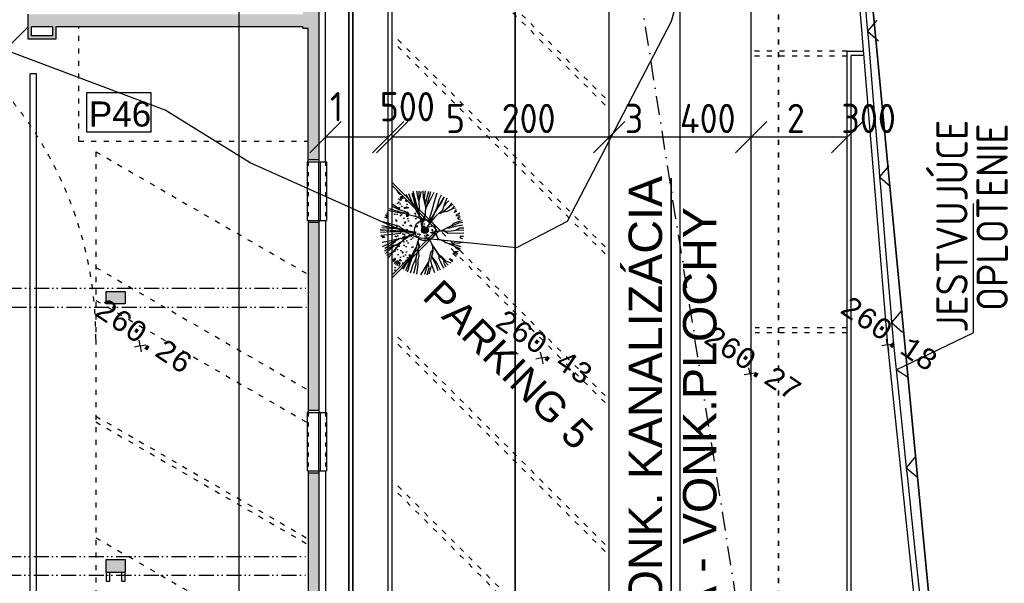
# Model space of a CAD drawing. Extents: x 4743276 to 9726129, y -4307434 to -1665362.
# Tile 110 of 121: x 4874828 to 4898420, y -1794970 to -1781473. Entities that reach past the tile are written whole.
import ezdxf
from ezdxf.enums import TextEntityAlignment as Align

# ---------------------------------------------------------------- set-up
doc = ezdxf.new("R2010")
doc.units = 0
doc.header["$MEASUREMENT"] = 0
for name, pattern in [('ACAD_ISO03W100', [30, 12, -18]), ('ACAD_ISO12W100', [22, 12, -3, 0.5, -3, 0.5, -3]), ('BODKOCIARKOVANA_3', [5.6, 3, -1.3, 0, -1.3])]:
    doc.linetypes.add(name, pattern=pattern)
doc.layers.get('0').update_dxf_attribs({"linetype": 'CONTINUOUS'})
doc.layers.get('Defpoints').update_dxf_attribs({"color": 61, "linetype": 'CONTINUOUS'})
for name, color, linetype in [('-_48_-', 76, 'CONTINUOUS'), ('body', 7, 'CONTINUOUS'), ('INSOLACIA', 8, 'CONTINUOUS'), ('KÓTY', 4, 'CONTINUOUS'), ('MÚRY', 1, 'CONTINUOUS'), ('POZEMOK', 8, 'CONTINUOUS'), ('siete', 6, 'CONTINUOUS'), ('TENKÁ', 7, 'CONTINUOUS'), ('tzb', 55, 'CONTINUOUS'), ('Výšky', 64, 'CONTINUOUS'), ('ZARIADENIE', 47, 'CONTINUOUS'), ('ZARIADOVACIE', 144, 'CONTINUOUS'), ('šrafy-múry', 8, 'CONTINUOUS')]:
    doc.layers.add(name, color=color, linetype=linetype)
doc.styles.add('MONOTXT', font='MONOTXT', dxfattribs={"height": 0.2})
doc.styles.add('styl1', font='arial.ttf')
doc.styles.add('Style-Arial', font='arial.ttf')
doc.styles.add('STYLE1', font='isocp.shx')
doc.dimstyles.new('STANDARD 200', dxfattribs={"dimtxt": 600, "dimasz": 700, "dimexe": 10, "dimexo": 200, "dimgap": 100, "dimtad": 1, "dimdsep": 46, "dimlunit": 6, "dimtxsty": 'Style-Arial', "dimblk": 'ARCHTICK', "dimblk1": 'OBLIQUE', "dimblk2": 'ARCHTICK', "dimcen": 2.5, "dimse1": 1, "dimse2": 1, "dimadec": 0, "dimazin": 0, "dimtfac": 1, "dimtmove": 1, "dimatfit": 3, "dimldrblk": 'OBLIQUE', "dimfxl": 1, "dimtolj": 1, "dimtzin": 0, "dimarcsym": 0})
doc.dimstyles.new('STANDARD 250', dxfattribs={"dimtxt": 700, "dimasz": 750, "dimexe": 10, "dimexo": 200, "dimgap": 100, "dimtad": 1, "dimdsep": 46, "dimlunit": 6, "dimtxsty": 'STYLE1', "dimblk1": 'OBLIQUE', "dimblk2": 'OBLIQUE', "dimsah": 1, "dimcen": 2.5, "dimse1": 1, "dimse2": 1, "dimadec": 0, "dimazin": 0, "dimtfac": 1, "dimtmove": 1, "dimatfit": 3, "dimldrblk": 'OBLIQUE', "dimfxl": 1, "dimtolj": 1, "dimtzin": 0, "dimarcsym": 0})

# ---------------------------------------------------------------- blocks, each defined once
blk = doc.blocks.new('St6d')
at = {"linetype": 'Continuous'}
for p, q in [((-345, 1221), (-319, 1099)), ((-298, 1239), (-272, 1116)), ((-219, 1230), (-163, 974)), ((-131, 1275), (-123, 1149)), ((-65, 1277), (-55, 1029)), ((24, 1273), (35, 803)), ((120, 1266), (118, 1161)), ((160, 1163), (187, 1245)), ((290, 1236), (300, 1241)), ((300, 1241), (328, 1076)), ((431, 1190), (380, 1010)), ((-888, 907), (-752, 822)), ((-837, 940), (-762, 817)), ((-798, 984), (-699, 911)), ((-729, 1019), (-711, 923)), ((-699, 911), (-629, 774)), ((-690, 1039), (-611, 981)), ((-611, 981), (-641, 1064)), ((-580, 1150), (-510, 1038)), ((-501, 1117), (-516, 1146)), ((-510, 1038), (-501, 1117)), ((-469, 1164), (-422, 1083)), ((-422, 1083), (-400, 1125)), ((-400, 1125), (-408, 1176)), ((-319, 1099), (-266, 959)), ((-272, 1116), (-202, 929)), ((-266, 959), (-184, 883)), ((-202, 929), (-190, 893)), ((-163, 974), (-125, 839)), ((-123, 1149), (-55, 1029)), ((-55, 1029), (-42, 894)), ((-42, 894), (-31, 751)), ((118, 1161), (160, 1163)), ((328, 1076), (316, 990)), ((316, 990), (354, 929)), ((354, 929), (347, 858)), ((444, 1030), (359, 870)), ((371, 981), (364, 910)), ((380, 1010), (371, 981)), ((492, 1178), (444, 1030)), ((542, 1154), (454, 1011)), ((557, 1026), (574, 1103)), ((597, 1022), (557, 1026)), ((631, 1101), (597, 1022)), ((605, 970), (670, 1072)), ((641, 958), (605, 970)), ((717, 1040), (641, 958)), ((880, 938), (788, 829)), ((792, 868), (826, 947)), ((922, 891), (859, 748)), ((-1112, 595), (-971, 525)), ((-387, 286), (-1059, 684)), ((-1059, 684), (-896, 607)), ((-1025, 763), (-823, 681)), ((-949, 820), (-857, 725)), ((-896, 607), (-700, 454)), ((-857, 725), (-798, 682)), ((-823, 681), (-667, 631)), ((-752, 822), (-606, 644)), ((-667, 631), (-543, 509)), ((-629, 774), (-603, 651)), ((-606, 644), (-556, 546)), ((-184, 883), (-127, 758)), ((-127, 758), (-52, 611)), ((-125, 839), (-125, 790)), ((-125, 790), (-125, 766)), ((-31, 751), (-67, 616)), ((-51, 513), (-60, 663)), ((-26, 692), (-42, 542)), ((35, 803), (-35, 687)), ((357, 863), (221, 571)), ((752, 595), (657, 528)), ((745, 622), (694, 540)), ((859, 748), (745, 622)), ((865, 689), (752, 595)), ((788, 829), (792, 868)), ((985, 806), (865, 689)), ((948, 695), (867, 672)), ((1081, 676), (895, 581)), ((1039, 747), (948, 695)), ((-1192, 376), (-952, 257)), ((-1173, 460), (-919, 386)), ((-971, 525), (-843, 492)), ((-919, 386), (-724, 331)), ((-843, 492), (-715, 458)), ((-724, 331), (-559, 285)), ((-715, 458), (-567, 386)), ((-567, 386), (-387, 286)), ((-550, 388), (-283, 252)), ((-533, 489), (-442, 394)), ((-442, 394), (-268, 248)), ((2, 274), (-51, 513)), ((-42, 542), (9, 321)), ((77, 454), (2, 274)), ((210, 510), (77, 454)), ((221, 571), (210, 510)), ((427, 349), (268, 286)), ((496, 409), (361, 321)), ((657, 528), (424, 366)), ((560, 355), (427, 349)), ((691, 533), (496, 409)), ((602, 284), (531, 340)), ((710, 314), (560, 355)), ((718, 312), (560, 355)), ((790, 534), (691, 533)), ((833, 364), (710, 314)), ((841, 288), (718, 312)), ((906, 463), (730, 324)), ((895, 581), (790, 534)), ((975, 449), (833, 364)), ((971, 311), (841, 288)), ((994, 508), (906, 463)), ((1214, 404), (971, 311)), ((1149, 507), (975, 449)), ((1131, 578), (994, 508)), ((1060, 283), (996, 312)), ((-1244, 115), (-1034, 80)), ((-1241, 48), (-1052, 53)), ((-1220, 213), (-1010, 154)), ((-1216, 277), (-826, 167)), ((-1052, 53), (-889, 98)), ((-1034, 80), (-887, 105)), ((-1010, 154), (-860, 113)), ((-952, 257), (-772, 158)), ((-889, 98), (-740, 131)), ((-826, 167), (-732, 129)), ((-772, 158), (-730, 136)), ((-740, 131), (-631, 112)), ((-732, 129), (-597, 117)), ((-631, 112), (-516, 116)), ((-597, 117), (-486, 106)), ((-559, 285), (-448, 249)), ((-531, -84), (-402, 13)), ((-516, 116), (-385, 40)), ((-486, 106), (-299, 53)), ((-364, 279), (-460, 261)), ((-448, 249), (-377, 266)), ((-402, 13), (-303, -11)), ((-385, 40), (-225, 29)), ((-377, 266), (-266, 231)), ((-283, 252), (-364, 279)), ((-303, -11), (-124, 13)), ((-268, 248), (-68, 109)), ((-225, 29), (-112, 74)), ((268, 286), (87, 83)), ((893, 222), (602, 284)), ((1248, 107), (876, 219)), ((960, 201), (886, 224)), ((910, 200), (893, 222)), ((1266, -14), (910, 200)), ((1053, 236), (960, 201)), ((1270, 174), (1053, 236)), ((1242, 239), (1060, 283)), ((-1239, -148), (-1028, -102)), ((-1232, -77), (-994, -73)), ((-1228, -13), (-1095, -32)), ((-470, -47), (-1221, -244)), ((-1221, -244), (-978, -225)), ((-1177, -283), (-1005, -233)), ((-1095, -32), (-955, -78)), ((-1031, -339), (-889, -278)), ((-1028, -102), (-937, -75)), ((-1005, -233), (-720, -162)), ((-965, -360), (-852, -266)), ((-937, -75), (-728, -61)), ((-852, -266), (-713, -188)), ((-728, -61), (-524, -87)), ((-720, -162), (-651, -151)), ((-713, -188), (-659, -149)), ((-659, -149), (-531, -84)), ((-651, -151), (-470, -47)), ((-551, -421), (-467, -113)), ((-467, -113), (-473, -54)), ((-457, -133), (-421, -21)), ((-7, -156), (-80, -1237)), ((-71, -454), (6, -193)), ((-59, -442), (-7, -156)), ((-27, -444), (18, -181)), ((138, -416), (18, -156)), ((96, -369), (23, -166)), ((325, -117), (184, -71)), ((398, -67), (285, -87)), ((426, -133), (325, -117)), ((642, -122), (398, -67)), ((448, -165), (426, -133)), ((455, -143), (436, -128)), ((737, -308), (448, -165)), ((579, -191), (455, -143)), ((539, -88), (512, -96)), ((701, -67), (539, -88)), ((744, -261), (579, -191)), ((793, -162), (642, -122)), ((797, -98), (701, -67)), ((934, -331), (744, -261)), ((950, -156), (780, -150)), ((956, -240), (793, -162)), ((969, -97), (797, -98)), ((1221, -228), (950, -156)), ((1207, -322), (956, -240)), ((1252, -132), (969, -97)), ((-1169, -384), (-1031, -339)), ((-1138, -467), (-965, -360)), ((-1098, -595), (-1010, -550)), ((-1010, -550), (-1073, -619)), ((-719, -963), (-589, -539)), ((-687, -663), (-607, -419)), ((-667, -1005), (-579, -584)), ((-607, -419), (-554, -404)), ((-539, -409), (-607, -444)), ((-589, -539), (-551, -421)), ((-579, -584), (-582, -517)), ((-582, -517), (-582, -542)), ((-188, -662), (-110, -573)), ((-110, -573), (-71, -454)), ((-95, -602), (-56, -459)), ((-92, -595), (-59, -442)), ((-35, -621), (-49, -462)), ((-21, -626), (-27, -444)), ((196, -566), (96, -369)), ((384, -741), (138, -416)), ((169, -622), (196, -566)), ((257, -577), (177, -470)), ((317, -670), (257, -577)), ((866, -415), (737, -308)), ((915, -366), (737, -308)), ((890, -415), (767, -342)), ((1079, -591), (866, -415)), ((1103, -541), (890, -415)), ((1137, -462), (915, -366)), ((1178, -410), (934, -331)), ((-1041, -646), (-987, -606)), ((-953, -626), (-997, -685)), ((-987, -606), (-953, -626)), ((-848, -856), (-726, -683)), ((-796, -898), (-682, -673)), ((-726, -683), (-719, -661)), ((-719, -661), (-687, -663)), ((-326, -1165), (-188, -662)), ((-161, -932), (-145, -757)), ((-145, -757), (-95, -602)), ((-144, -1183), (-118, -774)), ((-118, -774), (-92, -595)), ((-31, -909), (-35, -621)), ((21, -624), (-31, -606)), ((-26, -894), (-21, -626)), ((42, -786), (21, -624)), ((82, -1216), (42, -786)), ((192, -678), (169, -622)), ((199, -755), (192, -678)), ((242, -900), (199, -755)), ((279, -862), (201, -674)), ((271, -786), (226, -747)), ((351, -894), (271, -786)), ((581, -838), (277, -592)), ((419, -1161), (279, -862)), ((579, -821), (299, -624)), ((362, -734), (317, -670)), ((377, -837), (362, -734)), ((554, -1099), (377, -837)), ((387, -808), (384, -741)), ((464, -898), (387, -808)), ((584, -831), (574, -811)), ((681, -1034), (581, -838)), ((747, -982), (584, -831)), ((770, -785), (812, -782)), ((840, -873), (770, -785)), ((812, -782), (881, -846)), ((841, -718), (866, -693)), ((925, -811), (841, -718)), ((866, -693), (960, -781)), ((895, -654), (939, -643)), ((991, -734), (895, -654)), ((939, -643), (1025, -680)), ((-593, -1029), (-495, -1004)), ((-495, -1004), (-531, -1065)), ((-502, -1075), (-460, -1023)), ((-460, -1023), (-428, -1025)), ((-428, -1025), (-450, -1092)), ((-208, -1179), (-161, -932)), ((-80, -1237), (-68, -922)), ((-68, -922), (-31, -909)), ((-11, -1226), (-26, -894)), ((109, -1208), (123, -1114)), ((123, -1114), (150, -1107)), ((150, -1107), (161, -1176)), ((294, -1170), (242, -900)), ((473, -1097), (351, -894)), ((627, -1074), (464, -898))]:
    blk.add_line(p, q, dxfattribs=at)
blk = doc.blocks.new('_ArchTick')
at = {"color": 0, "linetype": 'ByBlock', "const_width": 0.15}
blk.add_lwpolyline([(-0.5, -0.5), (0.5, 0.5)], dxfattribs=at)
blk = doc.blocks.new('*D41312')
at = {"layer": 'Defpoints', "color": 0}
for p in [(4880090, -1774681), (4881994, -1774681), (4881994, -1833931)]:
    blk.add_point(p, dxfattribs=at)
at = {"layer": 'ZARIADOVACIE', "color": 0, "lineweight": -2}
blk.add_line((4880090, -1833931), (4880090, -1774681), dxfattribs=at)
at = {"layer": 'ZARIADOVACIE', "color": 0, "linetype": 'ByBlock', "lineweight": -2, "xscale": 700, "yscale": 700, "zscale": 700}
for p, rotation in [((4880090, -1774681), 90), ((4880090, -1833931), 270)]:
    blk.add_blockref('_ArchTick', p, dxfattribs=dict(at, rotation=rotation))
at = {"layer": 'ZARIADOVACIE', "color": 0, "insert": (4879728, -1810263), "char_height": 600, "attachment_point": 5, "rotation": 90, "style": 'Style-Arial'}
blk.add_mtext('\\A1;59ﾠ250', dxfattribs=at)
blk = doc.blocks.new('_OBLIQUE')
at = {"color": 0, "linetype": 'ByBlock'}
blk.add_line((-0.5, -0.5), (0.5, 0.5), dxfattribs=at)
blk = doc.blocks.new('*D41337')
at = {"layer": 'Defpoints', "color": 0}
for p in [(4892354, -1784289), (4892354, -1785218), (4894654, -1785218)]:
    blk.add_point(p, dxfattribs=at)
at = {"layer": 'KÓTY', "color": 0, "lineweight": -2}
blk.add_line((4894654, -1784289), (4892354, -1784289), dxfattribs=at)
at = {"layer": 'KÓTY', "color": 0, "linetype": 'ByBlock', "lineweight": -2, "xscale": 750, "yscale": 750, "zscale": 750, "rotation": 180}
blk.add_blockref('_OBLIQUE', (4892354, -1784289), dxfattribs=at)
at = {"layer": 'KÓTY', "color": 0, "linetype": 'ByBlock', "lineweight": -2, "xscale": 750, "yscale": 750, "zscale": 750}
blk.add_blockref('_OBLIQUE', (4894654, -1784289), dxfattribs=at)
at = {"layer": 'KÓTY', "color": 0, "insert": (4894516, -1783838), "char_height": 700, "attachment_point": 5, "style": 'STYLE1'}
blk.add_mtext('\\A1;2ﾠ300', dxfattribs=at)
blk = doc.blocks.new('*D41338')
at = {"layer": 'Defpoints', "color": 0}
for p in [(4888954, -1784289), (4888954, -1785218), (4892354, -1785218)]:
    blk.add_point(p, dxfattribs=at)
at = {"layer": 'KÓTY', "color": 0, "lineweight": -2}
blk.add_line((4892354, -1784289), (4888954, -1784289), dxfattribs=at)
at = {"layer": 'KÓTY', "color": 0, "linetype": 'ByBlock', "lineweight": -2, "xscale": 750, "yscale": 750, "zscale": 750, "rotation": 180}
blk.add_blockref('_OBLIQUE', (4888954, -1784289), dxfattribs=at)
at = {"layer": 'KÓTY', "color": 0, "linetype": 'ByBlock', "lineweight": -2, "xscale": 750, "yscale": 750, "zscale": 750}
blk.add_blockref('_OBLIQUE', (4892354, -1784289), dxfattribs=at)
at = {"layer": 'KÓTY', "color": 0, "insert": (4890654, -1783839), "char_height": 700, "attachment_point": 5, "style": 'STYLE1'}
blk.add_mtext('\\A1;3ﾠ400', dxfattribs=at)
blk = doc.blocks.new('*D41339')
at = {"layer": 'Defpoints', "color": 0}
for p in [(4883754, -1784289), (4883754, -1784289), (4888954, -1784289)]:
    blk.add_point(p, dxfattribs=at)
at = {"layer": 'KÓTY', "color": 0, "lineweight": -2}
blk.add_line((4888954, -1784289), (4883754, -1784289), dxfattribs=at)
at = {"layer": 'KÓTY', "color": 0, "linetype": 'ByBlock', "lineweight": -2, "xscale": 750, "yscale": 750, "zscale": 750, "rotation": 180}
blk.add_blockref('_OBLIQUE', (4883754, -1784289), dxfattribs=at)
at = {"layer": 'KÓTY', "color": 0, "linetype": 'ByBlock', "lineweight": -2, "xscale": 750, "yscale": 750, "zscale": 750}
blk.add_blockref('_OBLIQUE', (4888954, -1784289), dxfattribs=at)
at = {"layer": 'KÓTY', "color": 0, "insert": (4886354, -1783839), "char_height": 700, "attachment_point": 5, "style": 'STYLE1'}
blk.add_mtext('\\A1;5ﾠ200', dxfattribs=at)
blk = doc.blocks.new('*D41347')
at = {"layer": 'Defpoints', "color": 0}
for p in [(4882154, -1784289), (4882154, -1784389), (4883654, -1784389)]:
    blk.add_point(p, dxfattribs=at)
at = {"layer": 'KÓTY', "color": 0, "lineweight": -2}
blk.add_line((4883654, -1784289), (4882154, -1784289), dxfattribs=at)
at = {"layer": 'KÓTY', "color": 0, "linetype": 'ByBlock', "lineweight": -2, "xscale": 750, "yscale": 750, "zscale": 750, "rotation": 180}
blk.add_blockref('_OBLIQUE', (4882154, -1784289), dxfattribs=at)
at = {"layer": 'KÓTY', "color": 0, "linetype": 'ByBlock', "lineweight": -2, "xscale": 750, "yscale": 750, "zscale": 750}
blk.add_blockref('_OBLIQUE', (4883654, -1784289), dxfattribs=at)
at = {"layer": 'KÓTY', "color": 0, "insert": (4883519, -1783556), "char_height": 700, "attachment_point": 5, "style": 'STYLE1'}
blk.add_mtext('\\A1;1ﾠ500', dxfattribs=at)
blk = doc.blocks.new('po')
at = {"layer": 'šrafy-múry'}
h = blk.add_hatch(color=256, dxfattribs=at)
h.dxf.hatch_style = 1
h.paths.add_polyline_path([(4879400, -1512866), (4879400, -1513776), (4879400, -1513916), (4879400, -1515526), (4879400, -1515826), (4879400, -1515866), (4879530, -1515866), (4879780, -1515866), (4879780, -1512866)])
h = blk.add_hatch(color=256, dxfattribs=at)
h.dxf.hatch_style = 1
h.paths.add_polyline_path([(4874400, -1515526), (4873120, -1515526), (4872940, -1515526), (4872870, -1515526), (4872820, -1515526), (4872820, -1515826), (4872900, -1515826), (4873440, -1515826), (4873520, -1515826), (4874400, -1515826)])
h = blk.add_hatch(color=256, dxfattribs=at)
h.dxf.hatch_style = 1
h.paths.add_polyline_path([(4874400, -1515826), (4879400, -1515826), (4879400, -1515526), (4877290, -1515526), (4877150, -1515526), (4874400, -1515526)])
h = blk.add_hatch(color=256, dxfattribs=at)
h.dxf.hatch_style = 1
h.paths.add_polyline_path([(4873400, -1515826), (4873400, -1516046), (4872900, -1516046), (4872900, -1515826), (4872820, -1515826), (4872820, -1516126), (4873480, -1516126), (4873480, -1515826)])
h = blk.add_hatch(color=256, dxfattribs=at)
h.dxf.hatch_style = 1
h.paths.add_polyline_path([(4879530, -1515866), (4879530, -1516071), (4879530, -1516554), (4879530, -1519016), (4879780, -1519016), (4879780, -1515866)])
h = blk.add_hatch(color=256, dxfattribs=at)
h.dxf.hatch_style = 1
h.paths.add_polyline_path([(4879780, -1525016), (4879780, -1520516), (4879530, -1520516), (4879530, -1525016)])
h = blk.add_hatch(color=256, dxfattribs=at)
h.dxf.hatch_style = 1
h.paths.add_polyline_path([(4875140, -1522437), (4875140, -1522166), (4874990, -1522166), (4874690, -1522166), (4874690, -1522466), (4875091, -1522466)])
h = blk.add_hatch(color=256, dxfattribs=at)
h.dxf.hatch_style = 1
h.paths.add_polyline_path([(4879530, -1531016), (4879780, -1531016), (4879780, -1526516), (4879530, -1526516)])
h = blk.add_hatch(color=256, dxfattribs=at)
h.dxf.hatch_style = 1
h.paths.add_polyline_path([(4875140, -1528886), (4875140, -1528586), (4874690, -1528586), (4874690, -1528886), (4874770, -1528886), (4874910, -1528886), (4874990, -1528886)])
at = {"layer": 'INSOLACIA', "color": 9, "ltscale": 0.25}
blk.add_line((4869216, -1519431), (4872820, -1515826), dxfattribs=at)
at = {"layer": 'MÚRY', "color": 7}
for p, q in [((4879940, -1519066), (4879940, -1512826)), ((4872820, -1515826), (4872820, -1515526)), ((4872820, -1516126), (4872820, -1515826)), ((4873400, -1515826), (4872900, -1515826)), ((4872900, -1516046), (4872900, -1515826)), ((4873400, -1515826), (4873400, -1516046)), ((4873480, -1515826), (4873480, -1516126)), ((4879400, -1515826), (4873480, -1515826)), ((4879400, -1515826), (4879400, -1515866)), ((4879530, -1515866), (4879400, -1515866)), ((4879530, -1519066), (4879530, -1515866)), ((4873480, -1516126), (4872820, -1516126)), ((4873400, -1516046), (4872900, -1516046)), ((4879530, -1519066), (4879940, -1519066)), ((4879530, -1520466), (4879530, -1525066)), ((4879530, -1520466), (4879940, -1520466)), ((4879940, -1520466), (4879940, -1525066)), ((4879530, -1525066), (4879940, -1525066)), ((4879530, -1526466), (4879530, -1531066)), ((4879530, -1526466), (4879940, -1526466)), ((4879940, -1526466), (4879940, -1531066)), ((4874690, -1528886), (4874690, -1528586)), ((4874690, -1528586), (4875140, -1528586)), ((4875140, -1528586), (4875140, -1528886)), ((4874690, -1528886), (4874690, -1529106)), ((4874770, -1528886), (4874770, -1529106)), ((4874770, -1528886), (4875060, -1528886)), ((4875060, -1529106), (4875060, -1528886)), ((4875140, -1529106), (4875140, -1528886)), ((4874690, -1529106), (4874770, -1529106)), ((4875060, -1529106), (4875140, -1529106))]:
    blk.add_line(p, q, dxfattribs=at)
blk.add_lwpolyline([(4874690, -1522166), (4875140, -1522166), (4875140, -1522466), (4874690, -1522466)], close=True, dxfattribs=at)
blk.add_lwpolyline([(4874690, -1522166), (4875140, -1522166), (4875140, -1522466), (4874690, -1522466)], close=True, dxfattribs=at)
at = {"layer": 'POZEMOK', "linetype": 'ACAD_ISO03W100', "ltscale": 10}
for p, q in [((4874030, -1518566), (4874030, -1515826)), ((4874030, -1518566), (4879530, -1518566)), ((4874440, -1518820), (4879530, -1521759)), ((4874440, -1518820), (4874440, -1536660)), ((4874440, -1521591), (4879530, -1524530)), ((4874440, -1522382), (4879530, -1525321)), ((4874440, -1525153), (4879530, -1528092)), ((4874440, -1525292), (4879530, -1528231)), ((4874440, -1528063), (4879530, -1531002))]:
    blk.add_line(p, q, dxfattribs=at)
at = {"layer": 'POZEMOK', "ltscale": 0.25}
for p, q in [((4879780, -1520466), (4879780, -1519066)), ((4879820, -1520466), (4879820, -1519066)), ((4879780, -1526466), (4879780, -1525066)), ((4879820, -1526466), (4879820, -1525066))]:
    blk.add_line(p, q, dxfattribs=at)
at = {"layer": 'POZEMOK', "linetype": 'ACAD_ISO03W100', "ltscale": 10}
blk.add_arc((4865340, -1523306), 9100, 0, 90, dxfattribs=at)
at = {"layer": 'TENKÁ'}
for p, q in [((4879780, -1512826), (4879780, -1519066)), ((4879780, -1519016), (4879530, -1519016)), ((4879780, -1520466), (4879780, -1525066)), ((4879780, -1520516), (4879530, -1520516)), ((4879780, -1525016), (4879530, -1525016)), ((4879780, -1526516), (4879530, -1526516)), ((4879780, -1526466), (4879780, -1531066)), ((4874690, -1528886), (4874770, -1528886)), ((4875060, -1528886), (4875140, -1528886))]:
    blk.add_line(p, q, dxfattribs=at)
at = {"layer": 'TENKÁ', "ltscale": 0.25}
for p, q in [((4879500, -1519066), (4879500, -1520466)), ((4879530, -1519066), (4879500, -1519066)), ((4879940, -1519066), (4879970, -1519066)), ((4879970, -1519066), (4879970, -1520466)), ((4879530, -1520466), (4879500, -1520466)), ((4879940, -1520466), (4879970, -1520466)), ((4879500, -1525066), (4879500, -1526466)), ((4879530, -1525066), (4879500, -1525066)), ((4879940, -1525066), (4879970, -1525066)), ((4879970, -1525066), (4879970, -1526466)), ((4879530, -1526466), (4879500, -1526466)), ((4879940, -1526466), (4879970, -1526466))]:
    blk.add_line(p, q, dxfattribs=at)
at = {"layer": 'TENKÁ', "linetype": 'ACAD_ISO03W100', "ltscale": 8}
for p, q in [((4879530, -1519066), (4879530, -1520466)), ((4879940, -1519066), (4879940, -1520466)), ((4879530, -1525066), (4879530, -1526466)), ((4879940, -1525066), (4879940, -1526466))]:
    blk.add_line(p, q, dxfattribs=at)
at = {"layer": 'TENKÁ', "linetype": 'ACAD_ISO12W100', "ltscale": 30}
for p, q in [((4870980, -1522091), (4879530, -1522091)), ((4866480, -1522541), (4879530, -1522541)), ((4866350, -1528511), (4879530, -1528511)), ((4866350, -1528961), (4879530, -1528961))]:
    blk.add_line(p, q, dxfattribs=at)
at = {"layer": 'tzb'}
for p, q in [((4872865, -1534956), (4872865, -1516956)), ((4873015, -1516956), (4872865, -1516956)), ((4873015, -1534956), (4873015, -1516956))]:
    blk.add_line(p, q, dxfattribs=at)
at = {"layer": 'ZARIADOVACIE', "ltscale": 0.25}
blk.add_lwpolyline([(4875767, -1517410), (4874217, -1517410), (4874217, -1518347), (4875767, -1518347)], close=True, dxfattribs=at)
at = {"layer": 'ZARIADOVACIE', "ltscale": 0.25, "style": 'Style-Arial'}
blk.add_text('P46', height=600, dxfattribs=at).set_placement((4874274, -1518217))

msp = doc.modelspace()

# ---------------------------------------------------------------- hatches: boundary and pattern name
at = {"layer": 'ZARIADENIE'}
h = msp.add_hatch(dxfattribs=at)
h.set_pattern_fill('AR-CONC', color=72, scale=50, angle=270)
h.set_pattern_definition([(320, (6524695.43, 2814654.06), (-31.376067, -358.630091), [37.5, -412.5]), (265, (6524695.43, 2814654.06), (376.096067, 69.375667), [30, -330]), (10.4514445, (6524692.8, 2814624.18), (344.719995, -289.254423), [31.870096, -350.571056]), (316.1842, (6524795.43, 2814654.06), (-82.75964, -533.620665), [56.25, -618.75]), (6.635635, (6524788.53, 2814609.6), (487.0593, -467.330973), [47.80517, -525.85688]), (261.184164, (6524795.4, 2814654.06), (487.0593, -467.33097), [45, -495]), (291, (6524770.43, 2814604.06), (-201.309445, -298.453526), [37.5, -412.5]), (236, (6524770.43, 2814604.06), (362.575023, -121.657666), [30, -330]), (341.451445, (6524753.65, 2814579.2), (161.265576, -420.111188), [31.870095, -350.571056]), (307.5, (6524695.43, 2814654.06), (166.446927, -6.0799277), [0, -326, 0, -335, 0, -331.25]), (277.5, (6524695.43, 2814654.06), (197.205856, -131.534769), [0, -191, 0, -318.5, 0, -126.25]), (237.5, (6524695.43, 2814765.56), (-11.277436, -266.911218), [0, -125, 0, -390, 0, -517.5]), (227.5, (6524695.43, 2814815.56), (50.052491, -291.593085), [0, -162.5, 0, -259, 0, -367.5])])
h.paths.add_polyline_path([(4883796.225, -1787538.427), (4884821.53, -1786513.122), (4883796.225, -1785487.818)])
h = msp.add_hatch(color=256, dxfattribs=at)
h.dxf.hatch_style = 1
h.paths.add_polyline_path([(4884538.687, -1786593.122, 1), (4884538.687, -1786433.122, 1)])

# ---------------------------------------------------------------- linework, layer by layer
at = {"layer": 'body', "color": 1, "linetype": 'Continuous'}
for p, q in [((4877714.422, -1789284.946), (4877687.437, -1789146.123)), ((4895622.208, -1789259.503), (4895595.223, -1789120.68)), ((4877714.422, -1789284.946), (4877575.599, -1789311.93)), ((4877714.422, -1789284.946), (4877853.245, -1789257.961)), ((4877714.422, -1789284.946), (4877741.406, -1789423.769)), ((4887337.059, -1789571.917), (4887310.074, -1789433.094)), ((4895622.208, -1789259.503), (4895483.385, -1789286.487)), ((4895622.208, -1789259.503), (4895761.031, -1789232.518)), ((4895622.208, -1789259.503), (4895649.192, -1789398.326)), ((4887337.059, -1789571.917), (4887198.236, -1789598.902)), ((4887337.059, -1789571.917), (4887475.882, -1789544.933)), ((4887337.059, -1789571.917), (4887364.043, -1789710.74)), ((4892329.322, -1789951.44), (4892302.337, -1789812.617)), ((4892329.322, -1789951.44), (4892468.145, -1789924.455)), ((4892329.322, -1789951.44), (4892190.499, -1789978.424)), ((4892329.322, -1789951.44), (4892356.306, -1790090.263))]:
    msp.add_line(p, q, dxfattribs=at)
at = {"layer": 'POZEMOK', "linetype": 'Continuous'}
for p, q in [((4896187.827, -1790831.555), (4894392.604, -1771997.817)), ((4894392.604, -1771997.817), (4896187.827, -1790831.555)), ((4898242.785, -1812409.73), (4896187.827, -1790831.555)), ((4896187.827, -1790831.555), (4898242.785, -1812409.73))]:
    msp.add_line(p, q, dxfattribs=at)
at = {"layer": 'POZEMOK'}
msp.add_line((4890653.799, -1840337.732), (4890653.799, -1774870.548), dxfattribs=at)
msp.add_circle((4884538.687, -1786513.122), 250, dxfattribs=at)
at = {"layer": 'siete', "linetype": 'BODKOCIARKOVANA_3', "lineweight": 25, "ltscale": 150}
msp.add_line((4893971.886, -1807811.618), (4880429.399, -1722377.5), dxfattribs=at)
at = {"layer": 'siete', "linetype": 'ACAD_ISO03W100', "lineweight": 35, "ltscale": 10}
msp.add_line((4893006.361, -1795870.587), (4893006.361, -1765332.869), dxfattribs=at)
at = {"layer": 'siete', "lineweight": 35}
for p, q in [((4882814.009, -1773860.338), (4882814.009, -1808288.666)), ((4882714.009, -1773960.338), (4882714.009, -1808188.666))]:
    msp.add_line(p, q, dxfattribs=at)
at = {"layer": 'siete', "color": 55, "lineweight": 35, "ltscale": 0.8}
msp.add_line((4886703.799, -1775280.548), (4886703.799, -1805987.655), dxfattribs=at)
at = {"layer": 'TENKÁ'}
for p, q in [((4883653.799, -1806799.011), (4883653.799, -1770427.907)), ((4883753.799, -1806757.589), (4883753.799, -1770469.329)), ((4888953.799, -1837598.286), (4888953.799, -1774870.548)), ((4892353.799, -1834395.766), (4892353.799, -1775587.824)), ((4894653.799, -1802209.245), (4894653.799, -1782229.245)), ((4894653.799, -1782229.245), (4895041.237, -1782229.245)), ((4894753.799, -1801967.824), (4894753.799, -1782329.245)), ((4895049.5, -1782329.245), (4894753.799, -1782329.245)), ((4884892.241, -1786513.122), (4883753.799, -1785374.68)), ((4884821.53, -1786513.122), (4883753.799, -1785445.391)), ((4897676.735, -1785876.292), (4897676.735, -1788975.792)), ((4883753.799, -1787651.564), (4884892.241, -1786513.122)), ((4884821.53, -1786513.122), (4883753.799, -1787580.854)), ((4895825.467, -1789856.775), (4897676.735, -1788975.792)), ((4896118.735, -1790044.292), (4895825.467, -1789856.775))]:
    msp.add_line(p, q, dxfattribs=at)
at = {"layer": 'TENKÁ', "color": 7, "linetype": 'Continuous'}
for p, q in [((4894682.473, -1777887.891), (4895622.208, -1789259.503)), ((4894998.296, -1780005.535), (4895121.388, -1781502.249)), ((4895121.388, -1781502.249), (4895142.234, -1781750.316)), ((4895365.29, -1781482.212), (4895142.234, -1781750.316)), ((4895142.234, -1781750.316), (4895406.713, -1781976.958)), ((4895142.234, -1781750.316), (4895162.252, -1781997.824)), ((4895162.252, -1781997.824), (4895285.903, -1783493.71)), ((4895285.903, -1783493.71), (4895410.383, -1784990.154)), ((4895654.286, -1784970.117), (4895430.401, -1785237.662)), ((4895410.383, -1784990.154), (4895430.401, -1785237.662)), ((4895430.401, -1785237.662), (4895695.15, -1785465.693)), ((4895430.401, -1785237.662), (4895451.247, -1785485.729)), ((4895451.247, -1785485.729), (4895574.339, -1786982.444)), ((4895574.339, -1786982.444), (4895697.991, -1788478.329)), ((4895697.991, -1788478.329), (4895718.837, -1788726.396)), ((4895941.894, -1788458.292), (4895718.837, -1788726.396)), ((4895718.837, -1788726.396), (4895982.757, -1788953.867)), ((4895718.837, -1788726.396), (4895738.855, -1788973.904)), ((4895622.208, -1789259.503), (4897266.215, -1804925.038)), ((4895889.422, -1790467.439), (4896046.372, -1791960.453)), ((4896046.372, -1791960.453), (4896072.212, -1792208.27)), ((4896290.024, -1791935.423), (4896072.212, -1792208.27)), ((4896072.212, -1792208.27), (4896342.263, -1792430.228)), ((4896072.212, -1792208.27), (4896098.611, -1792455.258)), ((4896098.611, -1792455.258), (4896255.001, -1793949.102)), ((4896255.001, -1793949.102), (4896411.951, -1795442.116))]:
    msp.add_line(p, q, dxfattribs=at)
at = {"layer": 'TENKÁ', "linetype": 'ACAD_ISO03W100', "ltscale": 10}
for p, q in [((4888853.799, -1783347.044), (4883753.799, -1778247.044)), ((4888853.799, -1783516.75), (4883753.799, -1778416.75)), ((4888853.799, -1786910.862), (4883753.799, -1781810.862)), ((4888853.799, -1787080.568), (4883753.799, -1781980.568)), ((4894653.799, -1782229.245), (4892353.799, -1782229.245)), ((4894653.799, -1782349.245), (4892353.799, -1782349.245)), ((4888853.799, -1790644.386), (4884807.388, -1786597.975)), ((4888853.799, -1790474.68), (4884892.241, -1786513.122)), ((4888853.799, -1794038.499), (4883753.799, -1788938.499)), ((4894653.799, -1788849.245), (4892453.799, -1788849.245)), ((4894653.799, -1788969.245), (4892453.799, -1788969.245)), ((4888853.799, -1794208.204), (4883753.799, -1789108.204)), ((4888853.799, -1797602.317), (4883753.799, -1792502.317)), ((4888853.799, -1797772.022), (4883753.799, -1792672.022))]:
    msp.add_line(p, q, dxfattribs=at)
at = {"layer": 'TENKÁ', "color": 30, "lineweight": 35, "ltscale": 0.25}
msp.add_line((4890439, -1785264.5), (4890439, -1800560), dxfattribs=at)
at = {"layer": 'TENKÁ', "color": 7, "linetype": 'Continuous', "flags": 128}
msp.add_lwpolyline([(4895738.855, -1788973.904), (4895761.512, -1789246.111), (4895889.422, -1790467.439)], dxfattribs=at)
at = {"layer": 'Výšky', "color": 30, "linetype": 'Continuous', "flags": 128}
msp.add_lwpolyline([(4893855.72, -1768754.03), (4893565.372, -1769053.943), (4893142.563, -1769691.512), (4892504.412, -1772145.141), (4891504.748, -1777697.355), (4890441.256, -1781512.988), (4887942.445, -1786304.909), (4886732.809, -1786937.667), (4884369.334, -1786695.922), (4880350.814, -1784900.647), (4878312.705, -1783639.31), (4874143.089, -1782077.717), (4870049.86, -1782135.73), (4863192.893, -1783714.226), (4857681.624, -1784374.193), (4853050.256, -1784958.21), (4851014.33, -1785704.965), (4847763.86, -1788705.791), (4846844.206, -1790593.203), (4845591.525, -1799007.045), (4845677.437, -1803297.755), (4846844.808, -1808940.184), (4848350.654, -1812358.676)], dxfattribs=at)
at = {"layer": 'ZARIADENIE'}
msp.add_circle((4884538.687, -1786513.122), 80, dxfattribs=at)

# ---------------------------------------------------------------- block references
at = {"layer": '-_48_-', "color": 72, "xscale": 0.8, "yscale": 0.8, "zscale": 0.8, "rotation": 270}
msp.add_blockref('St6d', (4884451.592, -1786567.459), dxfattribs=at)
at = {"layer": 'TENKÁ'}
msp.add_blockref('po', (2213.299, -265814.857), dxfattribs=at)

# ---------------------------------------------------------------- texts
at = {"layer": 'TENKÁ', "ltscale": 0.25, "style": 'STYLE1'}
for s, p in [('JESTVUJÚCE ', (4897043.022, -1786204.041)), ('OPLOTENIE', (4898129.022, -1786204.041))]:
    msp.add_text(s, height=750, rotation=90, dxfattribs=at).set_placement(p, align=Align.MIDDLE)
at = {"layer": 'TENKÁ', "color": 30, "lineweight": 35, "ltscale": 0.25, "style": 'styl1'}
for s, p in [('SO-504 VONK. KANALIZÁCIA ', (4890218.932, -1800429.509)), ('DAŽĎOVÁ - VONK.PLOCHY', (4891522.432, -1800429.509))]:
    msp.add_text(s, height=800, rotation=90, dxfattribs=at).set_placement(p)
at = {"layer": 'TENKÁ', "style": 'Style-Arial'}
msp.add_text('PARKING 5', height=700, rotation=315, dxfattribs=at).set_placement((4886787.42, -1789484.655), align=Align.TOP_CENTER)
at = {"layer": 'Výšky', "linetype": 'Continuous', "style": 'MONOTXT'}
for s, p in [('260.18', (4895525.21, -1789194.077)), ('260.26', (4877666.338, -1789252.513)), ('260.43', (4887258.3, -1789518.794)), ('260.27', (4892258.854, -1789903.908))]:
    msp.add_text(s, height=500, rotation=326, dxfattribs=at).set_placement(p, align=Align.CENTER)

# ---------------------------------------------------------------- dimensions: what is measured, and where the dimension line sits
at = {"layer": 'KÓTY'}
for base, p1, p2, picture, middle in [((4882153.799, -1784288.862), (4883653.799, -1784388.862), (4882153.799, -1784388.862), '*D41347', (4883519, -1784006)), ((4892353.799, -1784288.862), (4894653.799, -1785217.744), (4892353.799, -1785217.744), '*D41337', (4894516, -1784287.862))]:
    dim = msp.add_linear_dim(base=base, p1=p1, p2=p2, dimstyle='STANDARD 250', override={"dimtxsty": 'STYLE1', "dimldrblk": 'OBLIQUE'}, dxfattribs=at)
    dim.commit()
    dim.dimension.update_dxf_attribs({"geometry": picture, "text_midpoint": middle, "dimtype": 160})
for base, p1, p2, picture, middle in [((4883753.799, -1784288.862), (4888953.799, -1784288.862), (4883753.799, -1784288.862), '*D41339', (4886353.799, -1783838.623)), ((4888953.799, -1784288.862), (4892353.799, -1785217.744), (4888953.799, -1785217.744), '*D41338', (4890653.799, -1783838.623))]:
    dim = msp.add_linear_dim(base=base, p1=p1, p2=p2, dimstyle='STANDARD 250', override={"dimtxsty": 'STYLE1', "dimldrblk": 'OBLIQUE'}, dxfattribs=at)
    dim.commit()
    dim.dimension.update_dxf_attribs({"geometry": picture, "text_midpoint": middle})
at = {"layer": 'ZARIADOVACIE', "color": 7}
dim = msp.add_linear_dim(base=(4880089.5, -1774680.548), p1=(4881993.799, -1833930.548), p2=(4881993.799, -1774680.548), angle=270, dimstyle='STANDARD 200', override={"dimtxsty": 'Style-Arial', "dimldrblk": 'OBLIQUE'}, dxfattribs=at)
dim.commit()
dim.dimension.update_dxf_attribs({"geometry": '*D41312', "text_midpoint": (4880134, -1810263), "dimtype": 160})

doc.saveas('drawing.dxf')
